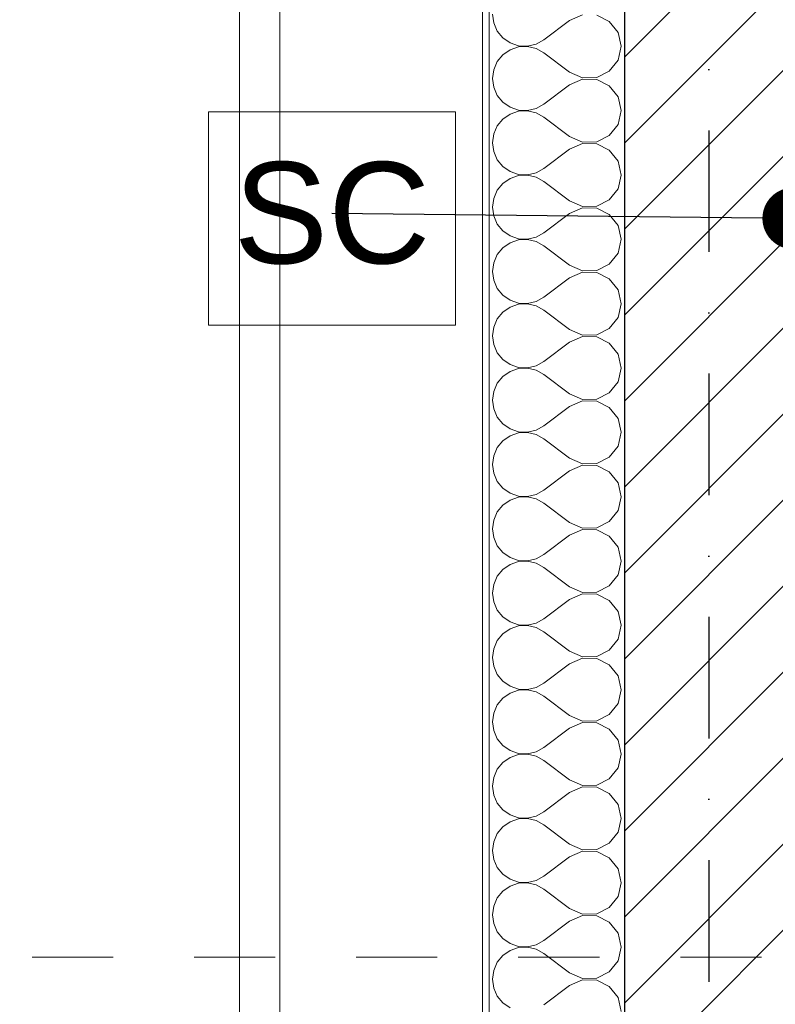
# Model space of a CAD drawing. Header units: millimetres. Extents: x 90539 to 127778, y -34922 to 14506.
# Tile 25 of 256: x 98022 to 99141, y 2820 to 4278. Entities that reach past the tile are written whole.
import ezdxf
from ezdxf.enums import TextEntityAlignment as Align

# ---------------------------------------------------------------- set-up
doc = ezdxf.new("R2010")
doc.units = ezdxf.units.MM
doc.header["$MEASUREMENT"] = 0
for name, pattern in [('Kropki i Kreski', [360, 180, -90, 0, -90]), ('Przerywana', [240, 120, -120]), ('Wipeout_Contour', [1000, 0, -1000])]:
    doc.linetypes.add(name, pattern=pattern)
for name, color, linetype, lineweight, true_color in [('0_Nr_pióra__85', 7, 'Continuous', 13, 0x80c2ff), ('Nowe_A-Osi_Nr_pióra__25', 7, 'Continuous', 25, 0x40a5ff), ('Nowe_A-Wymiary-Zewnętrzne_Nr_pióra__45', 7, 'Continuous', 15, 0x40a5ff), ('Nowe_A-Wymiary-Zewnętrzne_Nr_pióra__85', 7, 'Continuous', 13, 0x80c2ff)]:
    doc.layers.add(name, color=color, linetype=linetype, lineweight=lineweight, true_color=true_color)
for name, color, linetype, lineweight in [('Nowe_A-Opisy-Ściany_Nr_pióra__1', 7, 'Continuous', 13), ('Nowe_A-Osi_Nr_pióra__6', 5, 'Continuous', 13), ('Nowe_A-Wymiary-Zewnętrzne_Nr_pióra__46', 5, 'Continuous', 15), ('Nowe_A-Ściany-Wewnętrzne_Nr_pióra__87', 7, 'Continuous', 13), ('Nowe_A-Ściany-Zewnętrzne_Nr_pióra__174', 7, 'Continuous', 5), ('Nowe_A-Ściany-Zewnętrzne_Nr_pióra__27', 7, 'Continuous', 25), ('Nowe_A-Ściany-Zewnętrzne_Nr_pióra__47', 7, 'Continuous', 15), ('Nowe_A-Ściany-Zewnętrzne_Nr_pióra__67', 7, 'Continuous', 13), ('Nowe_A-Ściany-Zewnętrzne_Nr_pióra__87', 7, 'Continuous', 13)]:
    doc.layers.add(name, color=color, linetype=linetype, lineweight=lineweight)
for name, color, linetype in [('Nowe_A-Osi', 7, 'Continuous'), ('Nowe_A-Wymiary-Zewnętrzne', 7, 'Continuous'), ('Nowe_A-Ściany-Wewnętrzne', 7, 'Continuous'), ('Nowe_A-Ściany-Zewnętrzne', 7, 'Continuous')]:
    doc.layers.add(name, color=color, linetype=linetype)
doc.styles.add('STYL_AUTOMATYCZNY_1', font='arial.ttf')
doc.styles.add('STYL_AUTOMATYCZNY_2', font='arial.ttf')
doc.dimstyles.new('STYL_AUTOMATYCZNY__1', dxfattribs={"dimtxt": 125, "dimasz": 47.5, "dimexe": 0.18, "dimexo": 20, "dimgap": 0, "dimtad": 1, "dimdec": 1, "dimlfac": 0.1, "dimzin": 0, "dimdsep": 46, "dimtxsty": 'STYL_AUTOMATYCZNY_2', "dimblk": 'ARROWHEAD_11', "dimblk1": 'ARROWHEAD_11', "dimblk2": 'ARROWHEAD_11', "dimcen": 0.09, "dimclrd": 256, "dimclre": 256, "dimclrt": 5, "dimadec": 1, "dimazin": 0, "dimtfac": 1, "dimtdec": 4, "dimtmove": 0, "dimatfit": 3, "dimfxl": 0, "dimtolj": 1, "dimtzin": 0, "dimarcsym": 0})
doc.dimstyles.new('STYL_AUTOMATYCZNY__2', dxfattribs={"dimtxt": 0.18, "dimasz": 182.4, "dimexe": 0.18, "dimexo": 0.0625, "dimgap": 0, "dimtad": 0, "dimtih": 1, "dimtoh": 1, "dimdec": 4, "dimzin": 0, "dimdsep": 46, "dimcen": 0.09, "dimadec": 0, "dimazin": 0, "dimtfac": 1, "dimtdec": 4, "dimtmove": 0, "dimatfit": 3, "dimldrblk": 'ARROWHEAD_11', "dimfxl": 0, "dimtolj": 1, "dimtzin": 0, "dimarcsym": 0})

# ---------------------------------------------------------------- blocks, each defined once
blk = doc.blocks.new('ElemPrzekroju_63')
at = {"color": 254, "linetype": 'Wipeout_Contour', "lineweight": 0, "ltscale": 493501.125883}
blk.add_wipeout([(98707.6, 5640), (98707.6, 5660), (98407.6, 5660), (98407.6, 2770), (98707.6, 2770)], dxfattribs=at).dxf.layer = 'Nowe_A-Ściany-Wewnętrzne'
at = {"layer": 'Nowe_A-Ściany-Wewnętrzne_Nr_pióra__87', "color": 7, "linetype": 'Continuous', "lineweight": 13}
blk.add_line((98407.6, 5660), (98407.6, 2770), dxfattribs=at)
blk = doc.blocks.new('*X71')
at = {"layer": 'Nowe_A-Ściany-Zewnętrzne_Nr_pióra__174', "color": 7, "linetype": 'Continuous', "lineweight": 5}
for p, q in [((98722.4, 4285.7), (98724.2, 4272.7)), ((98724.2, 4272.7), (98729.5, 4260.7)), ((98836.6, 4276.2), (98798.6, 4247.6)), ((98855.7, 4284.8), (98836.6, 4276.2)), ((98895.3, 4275), (98876.6, 4284.3)), ((98908.2, 4258.5), (98895.3, 4275)), ((98729.5, 4260.7), (98737.9, 4250.6)), ((98912.8, 4238.1), (98908.2, 4258.5)), ((98737.9, 4250.6), (98748.7, 4243.1)), ((98748.7, 4243.1), (98761.1, 4238.9)), ((98787.1, 4241.3), (98798.6, 4247.6)), ((98748.7, 4233.1), (98737.9, 4225.6)), ((98761.1, 4237.3), (98748.7, 4233.1)), ((98761.1, 4238.9), (98774.3, 4238.3)), ((98774.3, 4237.9), (98761.1, 4237.3)), ((98774.3, 4238.3), (98787.1, 4241.3)), ((98787.1, 4234.9), (98774.3, 4237.9)), ((98798.6, 4228.6), (98787.1, 4234.9)), ((98836.6, 4200), (98798.6, 4228.6)), ((98908.2, 4217.7), (98912.8, 4238.1)), ((98729.5, 4215.5), (98724.2, 4203.5)), ((98737.9, 4225.6), (98729.5, 4215.5)), ((98895.3, 4201.2), (98908.2, 4217.7)), ((98724.2, 4203.5), (98722.4, 4190.5)), ((98836.6, 4200), (98855.7, 4191.4)), ((98876.6, 4191.9), (98895.3, 4201.2)), ((98722.4, 4190.5), (98724.2, 4177.5)), ((98855.7, 4189.5), (98836.6, 4181)), ((98855.7, 4191.4), (98876.6, 4191.9)), ((98876.6, 4189.1), (98855.7, 4189.5)), ((98895.3, 4179.7), (98876.6, 4189.1)), ((98724.2, 4177.5), (98729.5, 4165.4)), ((98836.6, 4181), (98798.6, 4152.4)), ((98908.2, 4163.3), (98895.3, 4179.7)), ((98729.5, 4165.4), (98737.9, 4155.3)), ((98737.9, 4155.3), (98748.7, 4147.9)), ((98912.8, 4142.9), (98908.2, 4163.3)), ((98748.7, 4147.9), (98761.1, 4143.7)), ((98761.1, 4142), (98748.7, 4137.8)), ((98761.1, 4143.7), (98774.3, 4143)), ((98774.3, 4142.7), (98761.1, 4142)), ((98774.3, 4143), (98787.1, 4146)), ((98787.1, 4139.7), (98774.3, 4142.7)), ((98787.1, 4146), (98798.6, 4152.4)), ((98798.6, 4133.3), (98787.1, 4139.7)), ((98908.2, 4122.5), (98912.8, 4142.9)), ((98737.9, 4130.4), (98729.5, 4120.3)), ((98748.7, 4137.8), (98737.9, 4130.4)), ((98836.6, 4104.8), (98798.6, 4133.3)), ((98729.5, 4120.3), (98724.2, 4108.3)), ((98895.3, 4106), (98908.2, 4122.5)), ((98724.2, 4108.3), (98722.4, 4095.2)), ((98836.6, 4104.8), (98855.7, 4096.2)), ((98855.7, 4096.2), (98876.6, 4096.6)), ((98876.6, 4096.6), (98895.3, 4106)), ((98722.4, 4095.2), (98724.2, 4082.2)), ((98724.2, 4082.2), (98729.5, 4070.2)), ((98836.6, 4085.7), (98798.6, 4057.1)), ((98855.7, 4094.3), (98836.6, 4085.7)), ((98876.6, 4093.8), (98855.7, 4094.3)), ((98895.3, 4084.5), (98876.6, 4093.8)), ((98908.2, 4068), (98895.3, 4084.5)), ((98729.5, 4070.2), (98737.9, 4060.1)), ((98912.8, 4047.6), (98908.2, 4068)), ((98737.9, 4060.1), (98748.7, 4052.6)), ((98748.7, 4052.6), (98761.1, 4048.4)), ((98787.1, 4050.8), (98798.6, 4057.1)), ((98748.7, 4042.6), (98737.9, 4035.2)), ((98761.1, 4046.8), (98748.7, 4042.6)), ((98761.1, 4048.4), (98774.3, 4047.8)), ((98774.3, 4047.4), (98761.1, 4046.8)), ((98774.3, 4047.8), (98787.1, 4050.8)), ((98787.1, 4044.5), (98774.3, 4047.4)), ((98798.6, 4038.1), (98787.1, 4044.5)), ((98836.6, 4009.5), (98798.6, 4038.1)), ((98908.2, 4027.2), (98912.8, 4047.6)), ((98729.5, 4025), (98724.2, 4013)), ((98737.9, 4035.2), (98729.5, 4025)), ((98895.3, 4010.7), (98908.2, 4027.2)), ((98724.2, 4013), (98722.4, 4000)), ((98836.6, 4009.5), (98855.7, 4001)), ((98876.6, 4001.4), (98895.3, 4010.7)), ((98722.4, 4000), (98724.2, 3987)), ((98855.7, 3999), (98836.6, 3990.5)), ((98855.7, 4001), (98876.6, 4001.4)), ((98876.6, 3998.6), (98855.7, 3999)), ((98895.3, 3989.3), (98876.6, 3998.6)), ((98724.2, 3987), (98729.5, 3975)), ((98836.6, 3990.5), (98798.6, 3961.9)), ((98908.2, 3972.8), (98895.3, 3989.3)), ((98729.5, 3975), (98737.9, 3964.8)), ((98737.9, 3964.8), (98748.7, 3957.4)), ((98912.8, 3952.4), (98908.2, 3972.8)), ((98748.7, 3957.4), (98761.1, 3953.2)), ((98761.1, 3951.6), (98748.7, 3947.4)), ((98761.1, 3953.2), (98774.3, 3952.6)), ((98774.3, 3952.2), (98761.1, 3951.6)), ((98774.3, 3952.6), (98787.1, 3955.5)), ((98787.1, 3949.2), (98774.3, 3952.2)), ((98787.1, 3955.5), (98798.6, 3961.9)), ((98908.2, 3932), (98912.8, 3952.4)), ((98737.9, 3939.9), (98729.5, 3929.8)), ((98748.7, 3947.4), (98737.9, 3939.9)), ((98798.6, 3942.9), (98787.1, 3949.2)), ((98836.6, 3914.3), (98798.6, 3942.9)), ((98729.5, 3929.8), (98724.2, 3917.8)), ((98895.3, 3915.5), (98908.2, 3932)), ((98724.2, 3917.8), (98722.4, 3904.8)), ((98836.6, 3914.3), (98855.7, 3905.7)), ((98855.7, 3905.7), (98876.6, 3906.2)), ((98876.6, 3906.2), (98895.3, 3915.5)), ((98722.4, 3904.8), (98724.2, 3891.7)), ((98724.2, 3891.7), (98729.5, 3879.7)), ((98836.6, 3895.2), (98798.6, 3866.7)), ((98855.7, 3903.8), (98836.6, 3895.2)), ((98876.6, 3903.4), (98855.7, 3903.8)), ((98895.3, 3894), (98876.6, 3903.4)), ((98908.2, 3877.5), (98895.3, 3894)), ((98729.5, 3879.7), (98737.9, 3869.6)), ((98912.8, 3857.1), (98908.2, 3877.5)), ((98737.9, 3869.6), (98748.7, 3862.2)), ((98787.1, 3860.3), (98798.6, 3866.7)), ((98748.7, 3852.1), (98737.9, 3844.7)), ((98748.7, 3862.2), (98761.1, 3858)), ((98761.1, 3856.3), (98748.7, 3852.1)), ((98761.1, 3858), (98774.3, 3857.3)), ((98774.3, 3857), (98761.1, 3856.3)), ((98774.3, 3857.3), (98787.1, 3860.3)), ((98787.1, 3854), (98774.3, 3857)), ((98798.6, 3847.6), (98787.1, 3854)), ((98908.2, 3836.7), (98912.8, 3857.1)), ((98729.5, 3834.6), (98724.2, 3822.5)), ((98737.9, 3844.7), (98729.5, 3834.6)), ((98836.6, 3819), (98798.6, 3847.6)), ((98895.3, 3820.3), (98908.2, 3836.7)), ((98724.2, 3822.5), (98722.4, 3809.5)), ((98836.6, 3819), (98855.7, 3810.5)), ((98876.6, 3810.9), (98895.3, 3820.3)), ((98722.4, 3809.5), (98724.2, 3796.5)), ((98855.7, 3808.6), (98836.6, 3800)), ((98855.7, 3810.5), (98876.6, 3810.9)), ((98876.6, 3808.1), (98855.7, 3808.6)), ((98895.3, 3798.8), (98876.6, 3808.1)), ((98724.2, 3796.5), (98729.5, 3784.5)), ((98836.6, 3800), (98798.6, 3771.4)), ((98908.2, 3782.3), (98895.3, 3798.8)), ((98729.5, 3784.5), (98737.9, 3774.4)), ((98912.8, 3761.9), (98908.2, 3782.3)), ((98737.9, 3774.4), (98748.7, 3766.9)), ((98748.7, 3766.9), (98761.1, 3762.7)), ((98761.1, 3761.1), (98748.7, 3756.9)), ((98761.1, 3762.7), (98774.3, 3762.1)), ((98774.3, 3761.7), (98761.1, 3761.1)), ((98774.3, 3762.1), (98787.1, 3765.1)), ((98787.1, 3758.7), (98774.3, 3761.7)), ((98787.1, 3765.1), (98798.6, 3771.4)), ((98908.2, 3741.5), (98912.8, 3761.9)), ((98737.9, 3749.4), (98729.5, 3739.3)), ((98748.7, 3756.9), (98737.9, 3749.4)), ((98798.6, 3752.4), (98787.1, 3758.7)), ((98836.6, 3723.8), (98798.6, 3752.4)), ((98729.5, 3739.3), (98724.2, 3727.3)), ((98895.3, 3725), (98908.2, 3741.5)), ((98724.2, 3727.3), (98722.4, 3714.3)), ((98836.6, 3723.8), (98855.7, 3715.2)), ((98876.6, 3715.7), (98895.3, 3725)), ((98722.4, 3714.3), (98724.2, 3701.3)), ((98836.6, 3704.8), (98798.6, 3676.2)), ((98855.7, 3713.3), (98836.6, 3704.8)), ((98855.7, 3715.2), (98876.6, 3715.7)), ((98876.6, 3712.9), (98855.7, 3713.3)), ((98895.3, 3703.5), (98876.6, 3712.9)), ((98908.2, 3687.1), (98895.3, 3703.5)), ((98724.2, 3701.3), (98729.5, 3689.3)), ((98729.5, 3689.3), (98737.9, 3679.1)), ((98737.9, 3679.1), (98748.7, 3671.7)), ((98787.1, 3669.8), (98798.6, 3676.2)), ((98912.8, 3666.7), (98908.2, 3687.1)), ((98748.7, 3661.6), (98737.9, 3654.2)), ((98748.7, 3671.7), (98761.1, 3667.5)), ((98761.1, 3665.8), (98748.7, 3661.6)), ((98761.1, 3667.5), (98774.3, 3666.9)), ((98774.3, 3666.5), (98761.1, 3665.8)), ((98774.3, 3666.9), (98787.1, 3669.8)), ((98787.1, 3663.5), (98774.3, 3666.5)), ((98798.6, 3657.1), (98787.1, 3663.5)), ((98908.2, 3646.3), (98912.8, 3666.7)), ((98729.5, 3644.1), (98724.2, 3632.1)), ((98737.9, 3654.2), (98729.5, 3644.1)), ((98836.6, 3628.6), (98798.6, 3657.1)), ((98895.3, 3629.8), (98908.2, 3646.3)), ((98724.2, 3632.1), (98722.4, 3619)), ((98876.6, 3620.4), (98895.3, 3629.8)), ((98722.4, 3619), (98724.2, 3606)), ((98836.6, 3628.6), (98855.7, 3620)), ((98855.7, 3618.1), (98836.6, 3609.5)), ((98855.7, 3620), (98876.6, 3620.4)), ((98876.6, 3617.7), (98855.7, 3618.1)), ((98895.3, 3608.3), (98876.6, 3617.7)), ((98724.2, 3606), (98729.5, 3594)), ((98836.6, 3609.5), (98798.6, 3581)), ((98908.2, 3591.8), (98895.3, 3608.3)), ((98729.5, 3594), (98737.9, 3583.9)), ((98912.8, 3571.4), (98908.2, 3591.8)), ((98737.9, 3583.9), (98748.7, 3576.5)), ((98748.7, 3576.5), (98761.1, 3572.3)), ((98761.1, 3572.3), (98774.3, 3571.6)), ((98774.3, 3571.2), (98761.1, 3570.6)), ((98774.3, 3571.6), (98787.1, 3574.6)), ((98787.1, 3568.3), (98774.3, 3571.2)), ((98787.1, 3574.6), (98798.6, 3581)), ((98908.2, 3551), (98912.8, 3571.4)), ((98737.9, 3559), (98729.5, 3548.8)), ((98748.7, 3566.4), (98737.9, 3559)), ((98761.1, 3570.6), (98748.7, 3566.4)), ((98798.6, 3561.9), (98787.1, 3568.3)), ((98836.6, 3533.3), (98798.6, 3561.9)), ((98729.5, 3548.8), (98724.2, 3536.8)), ((98895.3, 3534.6), (98908.2, 3551)), ((98724.2, 3536.8), (98722.4, 3523.8)), ((98836.6, 3533.3), (98855.7, 3524.8)), ((98876.6, 3525.2), (98895.3, 3534.6)), ((98722.4, 3523.8), (98724.2, 3510.8)), ((98836.6, 3514.3), (98798.6, 3485.7)), ((98855.7, 3522.9), (98836.6, 3514.3)), ((98855.7, 3524.8), (98876.6, 3525.2)), ((98876.6, 3522.4), (98855.7, 3522.9)), ((98895.3, 3513.1), (98876.6, 3522.4)), ((98908.2, 3496.6), (98895.3, 3513.1)), ((98724.2, 3510.8), (98729.5, 3498.8)), ((98729.5, 3498.8), (98737.9, 3488.7)), ((98737.9, 3488.7), (98748.7, 3481.2)), ((98787.1, 3479.4), (98798.6, 3485.7)), ((98912.8, 3476.2), (98908.2, 3496.6)), ((98748.7, 3471.2), (98737.9, 3463.7)), ((98748.7, 3481.2), (98761.1, 3477)), ((98761.1, 3475.4), (98748.7, 3471.2)), ((98761.1, 3477), (98774.3, 3476.4)), ((98774.3, 3476), (98761.1, 3475.4)), ((98774.3, 3476.4), (98787.1, 3479.4)), ((98787.1, 3473), (98774.3, 3476)), ((98798.6, 3466.7), (98787.1, 3473)), ((98908.2, 3455.8), (98912.8, 3476.2)), ((98737.9, 3463.7), (98729.5, 3453.6)), ((98836.6, 3438.1), (98798.6, 3466.7)), ((98895.3, 3439.3), (98908.2, 3455.8)), ((98724.2, 3441.6), (98722.4, 3428.6)), ((98729.5, 3453.6), (98724.2, 3441.6)), ((98722.4, 3428.6), (98724.2, 3415.6)), ((98836.6, 3438.1), (98855.7, 3429.5)), ((98855.7, 3427.6), (98836.6, 3419)), ((98855.7, 3429.5), (98876.6, 3430)), ((98876.6, 3427.2), (98855.7, 3427.6)), ((98876.6, 3430), (98895.3, 3439.3)), ((98895.3, 3417.8), (98876.6, 3427.2)), ((98724.2, 3415.6), (98729.5, 3403.5)), ((98836.6, 3419), (98798.6, 3390.5)), ((98908.2, 3401.4), (98895.3, 3417.8)), ((98729.5, 3403.5), (98737.9, 3393.4)), ((98912.8, 3381), (98908.2, 3401.4)), ((98737.9, 3393.4), (98748.7, 3386)), ((98748.7, 3386), (98761.1, 3381.8)), ((98761.1, 3381.8), (98774.3, 3381.1)), ((98774.3, 3381.1), (98787.1, 3384.1)), ((98787.1, 3384.1), (98798.6, 3390.5)), ((98737.9, 3368.5), (98729.5, 3358.4)), ((98748.7, 3375.9), (98737.9, 3368.5)), ((98761.1, 3380.1), (98748.7, 3375.9)), ((98774.3, 3380.8), (98761.1, 3380.1)), ((98787.1, 3377.8), (98774.3, 3380.8)), ((98798.6, 3371.4), (98787.1, 3377.8)), ((98836.6, 3342.9), (98798.6, 3371.4)), ((98908.2, 3360.5), (98912.8, 3381)), ((98729.5, 3358.4), (98724.2, 3346.3)), ((98895.3, 3344.1), (98908.2, 3360.5)), ((98724.2, 3346.3), (98722.4, 3333.3)), ((98836.6, 3342.9), (98855.7, 3334.3)), ((98876.6, 3334.7), (98895.3, 3344.1)), ((98722.4, 3333.3), (98724.2, 3320.3)), ((98836.6, 3323.8), (98798.6, 3295.2)), ((98855.7, 3332.4), (98836.6, 3323.8)), ((98855.7, 3334.3), (98876.6, 3334.7)), ((98876.6, 3331.9), (98855.7, 3332.4)), ((98895.3, 3322.6), (98876.6, 3331.9)), ((98724.2, 3320.3), (98729.5, 3308.3)), ((98908.2, 3306.1), (98895.3, 3322.6)), ((98729.5, 3308.3), (98737.9, 3298.2)), ((98737.9, 3298.2), (98748.7, 3290.7)), ((98787.1, 3288.9), (98798.6, 3295.2)), ((98912.8, 3285.7), (98908.2, 3306.1)), ((98748.7, 3280.7), (98737.9, 3273.2)), ((98748.7, 3290.7), (98761.1, 3286.5)), ((98761.1, 3284.9), (98748.7, 3280.7)), ((98761.1, 3286.5), (98774.3, 3285.9)), ((98774.3, 3285.5), (98761.1, 3284.9)), ((98774.3, 3285.9), (98787.1, 3288.9)), ((98787.1, 3282.5), (98774.3, 3285.5)), ((98798.6, 3276.2), (98787.1, 3282.5)), ((98908.2, 3265.3), (98912.8, 3285.7)), ((98737.9, 3273.2), (98729.5, 3263.1)), ((98836.6, 3247.6), (98798.6, 3276.2)), ((98895.3, 3248.8), (98908.2, 3265.3)), ((98724.2, 3251.1), (98722.4, 3238.1)), ((98729.5, 3263.1), (98724.2, 3251.1)), ((98722.4, 3238.1), (98724.2, 3225.1)), ((98836.6, 3247.6), (98855.7, 3239.1)), ((98855.7, 3237.1), (98836.6, 3228.6)), ((98855.7, 3239.1), (98876.6, 3239.5)), ((98876.6, 3236.7), (98855.7, 3237.1)), ((98876.6, 3239.5), (98895.3, 3248.8)), ((98895.3, 3227.4), (98876.6, 3236.7)), ((98724.2, 3225.1), (98729.5, 3213.1)), ((98836.6, 3228.6), (98798.6, 3200)), ((98908.2, 3210.9), (98895.3, 3227.4)), ((98729.5, 3213.1), (98737.9, 3202.9)), ((98912.8, 3190.5), (98908.2, 3210.9)), ((98737.9, 3202.9), (98748.7, 3195.5)), ((98748.7, 3195.5), (98761.1, 3191.3)), ((98774.3, 3190.7), (98787.1, 3193.6)), ((98787.1, 3193.6), (98798.6, 3200)), ((98737.9, 3178), (98729.5, 3167.9)), ((98748.7, 3185.4), (98737.9, 3178)), ((98761.1, 3189.6), (98748.7, 3185.4)), ((98761.1, 3191.3), (98774.3, 3190.7)), ((98774.3, 3190.3), (98761.1, 3189.6)), ((98787.1, 3187.3), (98774.3, 3190.3)), ((98798.6, 3181), (98787.1, 3187.3)), ((98836.6, 3152.4), (98798.6, 3181)), ((98908.2, 3170.1), (98912.8, 3190.5)), ((98729.5, 3167.9), (98724.2, 3155.9)), ((98895.3, 3153.6), (98908.2, 3170.1)), ((98724.2, 3155.9), (98722.4, 3142.9)), ((98836.6, 3152.4), (98855.7, 3143.8)), ((98876.6, 3144.2), (98895.3, 3153.6)), ((98722.4, 3142.9), (98724.2, 3129.8)), ((98855.7, 3141.9), (98836.6, 3133.3)), ((98855.7, 3143.8), (98876.6, 3144.2)), ((98876.6, 3141.5), (98855.7, 3141.9)), ((98895.3, 3132.1), (98876.6, 3141.5)), ((98724.2, 3129.8), (98729.5, 3117.8)), ((98836.6, 3133.3), (98798.6, 3104.8)), ((98908.2, 3115.6), (98895.3, 3132.1)), ((98729.5, 3117.8), (98737.9, 3107.7)), ((98737.9, 3107.7), (98748.7, 3100.3)), ((98787.1, 3098.4), (98798.6, 3104.8)), ((98912.8, 3095.2), (98908.2, 3115.6)), ((98748.7, 3090.2), (98737.9, 3082.8)), ((98748.7, 3100.3), (98761.1, 3096.1)), ((98761.1, 3094.4), (98748.7, 3090.2)), ((98761.1, 3096.1), (98774.3, 3095.4)), ((98774.3, 3095), (98761.1, 3094.4)), ((98774.3, 3095.4), (98787.1, 3098.4)), ((98787.1, 3092.1), (98774.3, 3095)), ((98798.6, 3085.7), (98787.1, 3092.1)), ((98908.2, 3074.8), (98912.8, 3095.2)), ((98737.9, 3082.8), (98729.5, 3072.7)), ((98836.6, 3057.1), (98798.6, 3085.7)), ((98729.5, 3072.7), (98724.2, 3060.6)), ((98895.3, 3058.4), (98908.2, 3074.8)), ((98724.2, 3060.6), (98722.4, 3047.6)), ((98722.4, 3047.6), (98724.2, 3034.6)), ((98836.6, 3057.1), (98855.7, 3048.6)), ((98855.7, 3046.7), (98836.6, 3038.1)), ((98855.7, 3048.6), (98876.6, 3049)), ((98876.6, 3046.2), (98855.7, 3046.7)), ((98876.6, 3049), (98895.3, 3058.4)), ((98895.3, 3036.9), (98876.6, 3046.2)), ((98724.2, 3034.6), (98729.5, 3022.6)), ((98836.6, 3038.1), (98798.6, 3009.5)), ((98908.2, 3020.4), (98895.3, 3036.9)), ((98729.5, 3022.6), (98737.9, 3012.5)), ((98912.8, 3000), (98908.2, 3020.4)), ((98737.9, 3012.5), (98748.7, 3005)), ((98748.7, 3005), (98761.1, 3000.8)), ((98774.3, 3000.2), (98787.1, 3003.2)), ((98787.1, 3003.2), (98798.6, 3009.5)), ((98748.7, 2995), (98737.9, 2987.5)), ((98761.1, 2999.2), (98748.7, 2995)), ((98761.1, 3000.8), (98774.3, 3000.2)), ((98774.3, 2999.8), (98761.1, 2999.2)), ((98787.1, 2996.8), (98774.3, 2999.8)), ((98798.6, 2990.5), (98787.1, 2996.8)), ((98836.6, 2961.9), (98798.6, 2990.5)), ((98908.2, 2979.6), (98912.8, 3000)), ((98729.5, 2977.4), (98724.2, 2965.4)), ((98737.9, 2987.5), (98729.5, 2977.4)), ((98895.3, 2963.1), (98908.2, 2979.6)), ((98724.2, 2965.4), (98722.4, 2952.4)), ((98836.6, 2961.9), (98855.7, 2953.3)), ((98876.6, 2953.8), (98895.3, 2963.1)), ((98722.4, 2952.4), (98724.2, 2939.4)), ((98855.7, 2951.4), (98836.6, 2942.9)), ((98855.7, 2953.3), (98876.6, 2953.8)), ((98876.6, 2951), (98855.7, 2951.4)), ((98895.3, 2941.6), (98876.6, 2951)), ((98724.2, 2939.4), (98729.5, 2927.3)), ((98836.6, 2942.9), (98798.6, 2914.3)), ((98908.2, 2925.2), (98895.3, 2941.6)), ((98729.5, 2927.3), (98737.9, 2917.2)), ((98737.9, 2917.2), (98748.7, 2909.8)), ((98912.8, 2904.8), (98908.2, 2925.2)), ((98748.7, 2909.8), (98761.1, 2905.6)), ((98761.1, 2903.9), (98748.7, 2899.7)), ((98761.1, 2905.6), (98774.3, 2905)), ((98774.3, 2904.6), (98761.1, 2903.9)), ((98774.3, 2905), (98787.1, 2907.9)), ((98787.1, 2901.6), (98774.3, 2904.6)), ((98787.1, 2907.9), (98798.6, 2914.3)), ((98798.6, 2895.2), (98787.1, 2901.6)), ((98908.2, 2884.4), (98912.8, 2904.8)), ((98737.9, 2892.3), (98729.5, 2882.2)), ((98748.7, 2899.7), (98737.9, 2892.3)), ((98836.6, 2866.7), (98798.6, 2895.2)), ((98729.5, 2882.2), (98724.2, 2870.2)), ((98895.3, 2867.9), (98908.2, 2884.4)), ((98724.2, 2870.2), (98722.4, 2857.1)), ((98722.4, 2857.1), (98724.2, 2844.1)), ((98836.6, 2866.7), (98855.7, 2858.1)), ((98855.7, 2858.1), (98876.6, 2858.5)), ((98876.6, 2858.5), (98895.3, 2867.9)), ((98724.2, 2844.1), (98729.5, 2832.1)), ((98836.6, 2847.6), (98798.6, 2819)), ((98855.7, 2856.2), (98836.6, 2847.6)), ((98876.6, 2855.8), (98855.7, 2856.2)), ((98895.3, 2846.4), (98876.6, 2855.8)), ((98908.2, 2829.9), (98895.3, 2846.4)), ((98729.5, 2832.1), (98737.9, 2822)), ((98912.8, 2809.5), (98908.2, 2829.9)), ((98737.9, 2822), (98748.7, 2814.6))]:
    blk.add_line(p, q, dxfattribs=at)
blk = doc.blocks.new('ElemPrzekroju_65')
at = {"layer": 'Nowe_A-Ściany-Zewnętrzne', "linetype": 'Continuous', "lineweight": 0, "true_color": 0x000000}
h = blk.add_hatch(dxfattribs=at)
h.set_pattern_fill('Tynk', color=18, style=0, pattern_type=2)
h.set_pattern_definition([(0, (0, 0), (0, 86.60254), [0, -50]), (0, (25, 43.3), (0, 86.60254), [0, -50])])
h.paths.add_polyline_path([(98707.6, 2750), (98717.6, 2750), (98717.6, 4490), (98707.6, 4490)])
h = blk.add_hatch(dxfattribs=at)
h.set_pattern_fill('Bloczki_ceramiczne', color=18, style=0, pattern_type=2)
h.set_pattern_definition([(45, (0, 0), (-63.63961, 63.63961), [])])
h.paths.add_polyline_path([(98917.6, 4490), (98917.6, 2750), (99167.6, 2750), (99167.6, 4490)])
at = {"layer": 'Nowe_A-Ściany-Zewnętrzne_Nr_pióra__27', "color": 7, "linetype": 'Continuous', "lineweight": 25}
blk.add_line((98917.6, 4490), (98917.6, 2750), dxfattribs=at)
at = {"layer": 'Nowe_A-Ściany-Zewnętrzne_Nr_pióra__47', "color": 7, "linetype": 'Continuous', "lineweight": 15}
blk.add_line((98707.6, 4490), (98707.6, 2750), dxfattribs=at)
at = {"layer": 'Nowe_A-Ściany-Zewnętrzne_Nr_pióra__67', "color": 7, "linetype": 'Continuous', "lineweight": 13}
blk.add_line((98717.6, 4490), (98717.6, 2750), dxfattribs=at)
at = {"layer": 'Nowe_A-Ściany-Zewnętrzne', "lineweight": 0}
blk.add_blockref('*X71', (0, 0), dxfattribs=at)
blk = doc.blocks.new('ElemPrzekroju_416')
at = {"color": 254, "linetype": 'Wipeout_Contour', "lineweight": 0, "ltscale": 393913.605493}
blk.add_wipeout([(98407.6, 5660), (98347.6, 5660), (98347.6, 2770), (98407.6, 2770)], dxfattribs=at).dxf.layer = 'Nowe_A-Ściany-Zewnętrzne'
at = {"layer": 'Nowe_A-Ściany-Zewnętrzne_Nr_pióra__87', "color": 7, "linetype": 'Continuous', "lineweight": 13}
for p, q in [((98347.6, 5660), (98347.6, 2770)), ((98407.6, 2770), (98407.6, 5660)), ((98407.6, 2770), (98407.6, 5660))]:
    blk.add_line(p, q, dxfattribs=at)
blk = doc.blocks.new('Standardowy znacznik osi[1]', base_point=(99042.6, 13756))
at = {"layer": 'Nowe_A-Osi_Nr_pióra__25', "color": 161, "linetype": 'Kropki i Kreski', "lineweight": 25, "true_color": 0x40a5ff}
blk.add_line((99042.6, 12756), (99042.6, -1000), dxfattribs=at)
at = {"layer": 'Nowe_A-Osi_Nr_pióra__6', "color": 5, "lineweight": 13, "style": 'STYL_AUTOMATYCZNY_1'}
for tag, p in [('AC_MarkerText_1_0', (99042.6, 14331)), ('AC_MarkerText_1_1', (99042.6, -2175))]:
    blk.add_attdef(tag, text='', height=400, rotation=360, dxfattribs=at).set_placement(p, align=Align.TOP_CENTER)
blk = doc.blocks.new('*D668')
at = {"layer": 'Nowe_A-Wymiary-Zewnętrzne_Nr_pióra__45', "linetype": 'Continuous', "lineweight": 15, "true_color": 0x40a5ff}
for points in [[(94951.4, 12845), (94952.3, 12840.2), (94955, 12836.2), (94959.1, 12833.5), (94963.9, 12832.5), (94968.6, 12833.5), (94972.7, 12836.2), (94975.4, 12840.2), (94976.4, 12845), (94975.4, 12849.8), (94972.7, 12853.8), (94968.6, 12856.5), (94963.9, 12857.5), (94959.1, 12856.5), (94955, 12853.8), (94952.3, 12849.8)], [(94951.4, -450), (94952.3, -454.8), (94955, -458.8), (94959.1, -461.5), (94963.9, -462.5), (94968.6, -461.5), (94972.7, -458.8), (94975.4, -454.8), (94976.4, -450), (94975.4, -445.2), (94972.7, -441.2), (94968.6, -438.5), (94963.9, -437.5), (94959.1, -438.5), (94955, -441.2), (94952.3, -445.2)]]:
    blk.add_hatch(color=161, dxfattribs=at).paths.add_polyline_path(points)
at = {"layer": 'Nowe_A-Wymiary-Zewnętrzne_Nr_pióra__45', "color": 161, "linetype": 'Continuous', "lineweight": 15, "true_color": 0x40a5ff}
for centre in [(94963.9, 12845), (94963.9, -450)]:
    blk.add_circle(centre, 12.5, dxfattribs=at)
at = {"layer": 'Nowe_A-Wymiary-Zewnętrzne_Nr_pióra__85', "color": 151, "linetype": 'Continuous', "lineweight": 13, "true_color": 0x80c2ff}
for p, q in [((94963.9, 12857.5), (94963.9, 12870)), ((94951.4, 12845), (94917, 12845)), ((95010.7, 12845), (94976.4, 12845)), ((94963.9, -437.5), (94963.9, 12832.5)), ((94951.4, -450), (94917, -450)), ((95010.7, -450), (94976.4, -450)), ((94963.9, -475), (94963.9, -462.5))]:
    blk.add_line(p, q, dxfattribs=at)
at = {"layer": 'Nowe_A-Wymiary-Zewnętrzne_Nr_pióra__46', "color": 5, "lineweight": 15, "insert": (94938.9, 5911.5), "char_height": 125, "attachment_point": 7, "rotation": 90, "style": 'STYL_AUTOMATYCZNY_2'}
blk.add_mtext('\\A1;{\\pql;\\fArial|b0|i0|c238|p0;\\W1.000000;1\xa0329,5}', dxfattribs=at)
blk = doc.blocks.new('ARROWHEAD_11')
at = {"color": 0, "linetype": 'Continuous', "lineweight": 0}
blk.add_line((0, 0), (-1, 0), dxfattribs=at)
at = {"color": 0, "linetype": 'Continuous', "lineweight": 0, "const_width": 0.25, "flags": 128}
blk.add_lwpolyline([(-0.125, 0, 1), (0.125, 0, 1)], format="xyb", close=True, dxfattribs=at)
blk = doc.blocks.new('*D736')
at = {"layer": 'Nowe_A-Wymiary-Zewnętrzne_Nr_pióra__45', "linetype": 'Continuous', "lineweight": 15, "true_color": 0x40a5ff}
for points in [[(95158.4, 4490), (95159.3, 4485.2), (95162, 4481.2), (95166.1, 4478.5), (95170.9, 4477.5), (95175.6, 4478.5), (95179.7, 4481.2), (95182.4, 4485.2), (95183.4, 4490), (95182.4, 4494.8), (95179.7, 4498.8), (95175.6, 4501.5), (95170.9, 4502.5), (95166.1, 4501.5), (95162, 4498.8), (95159.3, 4494.8)], [(95158.4, 2620), (95159.3, 2615.2), (95162, 2611.2), (95166.1, 2608.5), (95170.9, 2607.5), (95175.6, 2608.5), (95179.7, 2611.2), (95182.4, 2615.2), (95183.4, 2620), (95182.4, 2624.8), (95179.7, 2628.8), (95175.6, 2631.5), (95170.9, 2632.5), (95166.1, 2631.5), (95162, 2628.8), (95159.3, 2624.8)]]:
    blk.add_hatch(color=161, dxfattribs=at).paths.add_polyline_path(points)
at = {"layer": 'Nowe_A-Wymiary-Zewnętrzne_Nr_pióra__45', "color": 161, "linetype": 'Continuous', "lineweight": 15, "true_color": 0x40a5ff}
for centre in [(95170.9, 4490), (95170.9, 2620)]:
    blk.add_circle(centre, 12.5, dxfattribs=at)
at = {"layer": 'Nowe_A-Wymiary-Zewnętrzne_Nr_pióra__85', "color": 151, "linetype": 'Continuous', "lineweight": 13, "true_color": 0x80c2ff}
for p, q in [((95158.4, 4490), (95124, 4490)), ((95217.7, 4490), (95183.4, 4490)), ((95170.9, 2632.5), (95170.9, 4477.5)), ((95158.4, 2620), (95124, 2620)), ((95217.7, 2620), (95183.4, 2620))]:
    blk.add_line(p, q, dxfattribs=at)
at = {"layer": 'Nowe_A-Wymiary-Zewnętrzne_Nr_pióra__46', "color": 5, "lineweight": 15, "char_height": 125, "attachment_point": 7, "rotation": 90, "style": 'STYL_AUTOMATYCZNY_2'}
for s, insert in [('\\A1;{\\pql;\\fArial|b0|i0|c238|p0;\\W1.000000;187,0}', (95145.9, 3507.3)), ('\\A1;{\\pql;\\fArial|b0|i0|c238|p0;\\W1.000000;20,0}', (95145.9, 2632.5))]:
    blk.add_mtext(s, dxfattribs=dict(at, insert=insert))
blk = doc.blocks.new('*D748')
at = {"layer": 'Nowe_A-Wymiary-Zewnętrzne_Nr_pióra__45', "linetype": 'Continuous', "lineweight": 15, "true_color": 0x40a5ff}
for points in [[(119375.1, 12845), (119376.1, 12840.2), (119378.8, 12836.2), (119382.8, 12833.5), (119387.6, 12832.5), (119392.4, 12833.5), (119396.5, 12836.2), (119399.2, 12840.2), (119400.1, 12845), (119399.2, 12849.8), (119396.5, 12853.8), (119392.4, 12856.5), (119387.6, 12857.5), (119382.8, 12856.5), (119378.8, 12853.8), (119376.1, 12849.8)], [(119375.1, -450), (119376.1, -454.8), (119378.8, -458.8), (119382.8, -461.5), (119387.6, -462.5), (119392.4, -461.5), (119396.5, -458.8), (119399.2, -454.8), (119400.1, -450), (119399.2, -445.2), (119396.5, -441.2), (119392.4, -438.5), (119387.6, -437.5), (119382.8, -438.5), (119378.8, -441.2), (119376.1, -445.2)]]:
    blk.add_hatch(color=161, dxfattribs=at).paths.add_polyline_path(points)
at = {"layer": 'Nowe_A-Wymiary-Zewnętrzne_Nr_pióra__45', "color": 161, "linetype": 'Continuous', "lineweight": 15, "true_color": 0x40a5ff}
for centre in [(119387.6, 12845), (119387.6, -450)]:
    blk.add_circle(centre, 12.5, dxfattribs=at)
at = {"layer": 'Nowe_A-Wymiary-Zewnętrzne_Nr_pióra__85', "color": 151, "linetype": 'Continuous', "lineweight": 13, "true_color": 0x80c2ff}
for p, q in [((119387.6, 12857.5), (119387.6, 12870)), ((119375.1, 12845), (119340.8, 12845)), ((119434.5, 12845), (119400.1, 12845)), ((119387.6, -437.5), (119387.6, 12832.5)), ((119375.1, -450), (119340.8, -450)), ((119434.5, -450), (119400.1, -450)), ((119387.6, -475), (119387.6, -462.5))]:
    blk.add_line(p, q, dxfattribs=at)
at = {"layer": 'Nowe_A-Wymiary-Zewnętrzne_Nr_pióra__46', "color": 5, "lineweight": 15, "insert": (119362.6, 5911.5), "char_height": 125, "attachment_point": 7, "rotation": 90, "style": 'STYL_AUTOMATYCZNY_2'}
blk.add_mtext('\\A1;{\\pql;\\fArial|b0|i0|c238|p0;\\W1.000000;1\xa0329,5}', dxfattribs=at)
blk = doc.blocks.new('A Przekrój_STORY_MARKER')
at = {"layer": '0_Nr_pióra__85', "color": 151, "linetype": 'Przerywana', "lineweight": 13, "true_color": 0x80c2ff}
blk.add_line((94200.6, 2890), (119573.8, 2890), dxfattribs=at)

msp = doc.modelspace()

# ---------------------------------------------------------------- block references
at = {"layer": 'Nowe_A-Ściany-Wewnętrzne', "lineweight": 0}
msp.add_blockref('ElemPrzekroju_63', (0, 0), dxfattribs=at)

# ---------------------------------------------------------------- next in the draw order: block references
at = {"layer": 'Nowe_A-Ściany-Zewnętrzne', "lineweight": 0}
for name in ['ElemPrzekroju_416', 'ElemPrzekroju_65']:
    msp.add_blockref(name, (0, 0), dxfattribs=at)

# ---------------------------------------------------------------- next in the draw order: linework, layer by layer
at = {"layer": 'Nowe_A-Opisy-Ściany_Nr_pióra__1', "color": 7, "linetype": 'Continuous', "lineweight": 13, "flags": 128}
msp.add_lwpolyline([(98301.83, 4141.23), (98667.6, 4141.23), (98667.6, 3825.51), (98301.83, 3825.51)], close=True, dxfattribs=at)

# ---------------------------------------------------------------- next in the draw order: block references
at = {"linetype": 'Continuous', "lineweight": 0}
msp.add_blockref('A Przekrój_STORY_MARKER', (0, 0), dxfattribs=at)
at = {"layer": 'Nowe_A-Osi', "color": 8, "linetype": 'Continuous', "lineweight": 13}
msp.add_blockref('Standardowy znacznik osi[1]', (99042.6, 13756.05), dxfattribs=at)

# ---------------------------------------------------------------- next in the draw order: texts
at = {"layer": 'Nowe_A-Opisy-Ściany_Nr_pióra__1', "color": 7, "linetype": 'Continuous', "lineweight": 13, "insert": (98484.71, 3990.69), "char_height": 150, "attachment_point": 5, "style": 'STYL_AUTOMATYCZNY_1'}
msp.add_mtext('\\A1;{\\pqc;\\fArial|b0|i0|c238|p0;\\W1.000000;SC}', dxfattribs=at)

# ---------------------------------------------------------------- next in the draw order: dimensions: what is measured, and where the dimension line sits
at = {"layer": 'Nowe_A-Wymiary-Zewnętrzne', "color": 151, "linetype": 'Continuous', "lineweight": 13, "true_color": 0x80c2ff}
for base, p1, p2, picture, middle in [((94963.87, 12845), (95120.09, -450), (98654.74, 12845), '*D668', (94876.37, 6192.64)), ((119387.63, 12845), (95120.09, -450), (98654.74, 12845), '*D748', (119300.13, 6192.64)), ((95170.85, 4490), (98917.6, 2620), (98707.6, 4490), '*D736', (95083.35, 3716.72))]:
    dim = msp.add_linear_dim(base=base, p1=p1, p2=p2, angle=90, dimstyle='STYL_AUTOMATYCZNY__1', dxfattribs=at)
    dim.commit()
    dim.dimension.update_dxf_attribs({"geometry": picture, "text_midpoint": middle, "dimtype": 160, "text_rotation": 90})

# ---------------------------------------------------------------- next in the draw order: leaders
at = {"layer": 'Nowe_A-Opisy-Ściany_Nr_pióra__1', "color": 7, "linetype": 'Continuous', "lineweight": 13, "annotation_type": 0, "has_hookline": 1, "hookline_direction": 1, "text_width": 273}
msp.add_leader([(99167.6, 3983.37), (98484.71, 3990.69)], dimstyle='STYL_AUTOMATYCZNY__2', dxfattribs=at)

doc.saveas('drawing.dxf')
